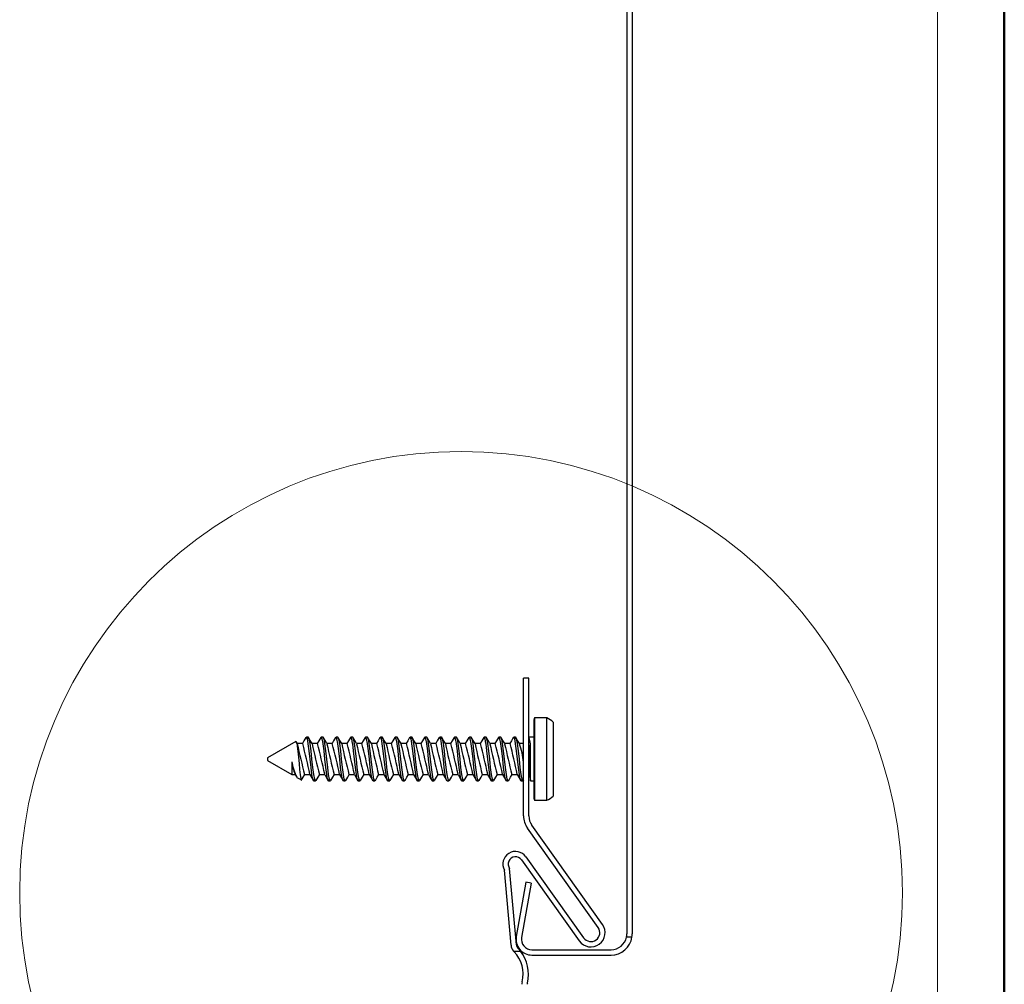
# Paper-space layout 'Sheet3' of a CAD drawing. Header units: inches. Extents: x 0.5 to 19.2, y -4 to 10.7.
# Tile 12 of 14: x 12.5 to 14.4, y 7.1 to 8.9. Entities that reach past the tile are written whole.
import ezdxf

# ---------------------------------------------------------------- set-up
doc = ezdxf.new("R2010")
doc.units = ezdxf.units.IN
doc.header["$MEASUREMENT"] = 0

psp = doc.layouts.new('Sheet3')

# ---------------------------------------------------------------- linework, layer by layer
at = {"color": 7, "linetype": 'Continuous', "lineweight": 50}
psp.add_line((14.3762516, 10.6939449), (14.3762516, 0.3920732), dxfattribs=at)
at = {"color": 7, "linetype": 'Continuous', "lineweight": 18}
psp.add_line((14.2512516, 10.5170732), (14.2512516, 0.5170732), dxfattribs=at)
at = {"color": 7, "linetype": 'Continuous', "lineweight": 25}
for p, q in [((13.6684463, 9.3657976), (13.6684463, 7.1709155)), ((13.6784463, 9.3657976), (13.6784463, 7.1709155)), ((13.4846126, 7.6506868), (13.4746126, 7.6506868)), ((13.4746126, 7.3922834), (13.4746126, 7.6506868)), ((13.4846126, 7.3922834), (13.4846126, 7.6506868)), ((13.4946126, 7.4243602), (13.4946126, 7.5733601)), ((13.5185367, 7.5759675), (13.4952087, 7.5759675)), ((13.4952087, 7.5759675), (13.4952087, 7.4217528)), ((13.5185367, 7.4217528), (13.5185367, 7.5759675)), ((13.5301126, 7.5682649), (13.5301126, 7.4294553)), ((13.0710015, 7.53986), (13.0675293, 7.53986)), ((13.0987793, 7.53986), (13.095307, 7.53986)), ((13.126557, 7.53986), (13.1230848, 7.53986)), ((13.1543348, 7.53986), (13.1508626, 7.53986)), ((13.1821126, 7.53986), (13.1786404, 7.53986)), ((13.2098904, 7.53986), (13.2064181, 7.53986)), ((13.2376682, 7.53986), (13.2341959, 7.53986)), ((13.2654459, 7.53986), (13.2619737, 7.53986)), ((13.2932237, 7.53986), (13.2897515, 7.53986)), ((13.3210015, 7.53986), (13.3175293, 7.53986)), ((13.3487793, 7.53986), (13.345307, 7.53986)), ((13.376557, 7.53986), (13.3730848, 7.53986)), ((13.4043348, 7.53986), (13.4008626, 7.53986)), ((13.4321126, 7.53986), (13.4286404, 7.53986)), ((13.4598904, 7.53986), (13.4564182, 7.53986)), ((13.4876682, 7.53986), (13.4846126, 7.53986)), ((13.4946126, 7.53986), (13.4876682, 7.53986)), ((13.0475379, 7.5319164), (12.9946126, 7.5013602)), ((13.0505032, 7.5277766), (13.0486375, 7.5309478)), ((13.0606011, 7.5278602), (13.0504541, 7.5278602)), ((13.0883788, 7.5278602), (13.0782318, 7.5278602)), ((13.1161566, 7.5278602), (13.1060096, 7.5278602)), ((13.1439344, 7.5278602), (13.1337874, 7.5278602)), ((13.1717122, 7.5278602), (13.1615651, 7.5278602)), ((13.1994899, 7.5278602), (13.1893429, 7.5278602)), ((13.2272677, 7.5278602), (13.2171207, 7.5278602)), ((13.2550455, 7.5278602), (13.2448985, 7.5278602)), ((13.2828233, 7.5278602), (13.2726762, 7.5278602)), ((13.3106011, 7.5278602), (13.300454, 7.5278602)), ((13.3383789, 7.5278602), (13.3282318, 7.5278602)), ((13.3661566, 7.5278602), (13.3560096, 7.5278602)), ((13.3939344, 7.5278602), (13.3837874, 7.5278602)), ((13.4217122, 7.5278602), (13.4115651, 7.5278602)), ((13.44949, 7.5278602), (13.4393429, 7.5278602)), ((13.4746126, 7.5278602), (13.4671207, 7.5278602)), ((13.4876682, 7.4578599), (13.4876682, 7.5275859)), ((12.9946126, 7.5013602), (12.9946126, 7.4963601)), ((12.9946126, 7.4963601), (13.0405119, 7.4698601)), ((13.4856356, 7.4894668), (13.4846126, 7.4962178)), ((13.0405119, 7.4937401), (13.0405119, 7.4698601)), ((13.4856356, 7.4894668), (13.4856356, 7.4698601)), ((13.0405119, 7.4698601), (13.0463774, 7.4698601)), ((13.0463144, 7.4699674), (13.0474797, 7.4679866)), ((13.048481, 7.4662847), (13.049106, 7.4652225)), ((13.0496999, 7.4645555), (13.0581115, 7.4596988)), ((13.0640408, 7.4698601), (13.0741552, 7.4698601)), ((13.0918186, 7.4698601), (13.101933, 7.4698601)), ((13.1195964, 7.4698601), (13.1297108, 7.4698601)), ((13.1473741, 7.4698601), (13.1574886, 7.4698601)), ((13.1751519, 7.4698601), (13.1852663, 7.4698601)), ((13.2029297, 7.4698601), (13.2130441, 7.4698601)), ((13.2307075, 7.4698601), (13.2408219, 7.4698601)), ((13.2584852, 7.4698601), (13.2685997, 7.4698601)), ((13.286263, 7.4698601), (13.2963774, 7.4698601)), ((13.3140408, 7.4698601), (13.3241552, 7.4698601)), ((13.3418186, 7.4698601), (13.351933, 7.4698601)), ((13.3695964, 7.4698601), (13.3797108, 7.4698601)), ((13.3973741, 7.4698601), (13.4074886, 7.4698601)), ((13.4251519, 7.4698601), (13.4352664, 7.4698601)), ((13.4529297, 7.4698601), (13.4630441, 7.4698601)), ((13.4846126, 7.4698601), (13.4856356, 7.4698601)), ((13.4856356, 7.4698601), (13.4876682, 7.4578599)), ((13.0814182, 7.4578599), (13.0848904, 7.4578599)), ((13.1091959, 7.4578599), (13.1126682, 7.4578599)), ((13.1369737, 7.4578599), (13.1404459, 7.4578599)), ((13.1647515, 7.4578599), (13.1682237, 7.4578599)), ((13.1925293, 7.4578599), (13.1960015, 7.4578599)), ((13.2203071, 7.4578599), (13.2237793, 7.4578599)), ((13.2480848, 7.4578599), (13.251557, 7.4578599)), ((13.2758626, 7.4578599), (13.2793348, 7.4578599)), ((13.3036404, 7.4578599), (13.3071126, 7.4578599)), ((13.3314182, 7.4578599), (13.3348904, 7.4578599)), ((13.3591959, 7.4578599), (13.3626681, 7.4578599)), ((13.3869737, 7.4578599), (13.3904459, 7.4578599)), ((13.4147515, 7.4578599), (13.4182237, 7.4578599)), ((13.4425293, 7.4578599), (13.4460015, 7.4578599)), ((13.470307, 7.4578599), (13.4737793, 7.4578599)), ((13.4876682, 7.4578599), (13.4946126, 7.4578599)), ((13.4952087, 7.4217528), (13.5185367, 7.4217528)), ((13.6147096, 7.18316), (13.4819244, 7.3694303)), ((13.6228524, 7.1889647), (13.4900672, 7.3752351)), ((13.4791258, 7.3157052), (13.58746, 7.1637348)), ((13.4612376, 7.1505346), (13.4486898, 7.2937002)), ((13.470983, 7.3099005), (13.5793172, 7.1579301)), ((13.4512758, 7.1496614), (13.438939, 7.2904196)), ((13.4791479, 7.2681244), (13.4611807, 7.1662278)), ((13.4889959, 7.2663879), (13.4710288, 7.1644913)), ((13.4889959, 7.2663879), (13.4791479, 7.2681244)), ((13.6780088, 7.1650507), (13.667858, 7.1650507)), ((13.4556822, 7.1388759), (13.4690137, 7.1388759)), ((13.4904148, 7.141388), (13.6389187, 7.141388)), ((13.4904148, 7.1313881), (13.6389187, 7.1313881))]:
    psp.add_line(p, q, dxfattribs=at)
at = {"color": 7, "linetype": 'Continuous', "lineweight": 25, "flags": 128}
for points in [[(13.0666128, 7.5390487), (13.0630058, 7.5329313), (13.0599904, 7.5278602)], [(13.0811802, 7.4582835), (13.0796296, 7.4610432), (13.0780072, 7.4697366), (13.076171, 7.483279), (13.0744737, 7.4988601), (13.0728081, 7.5141781), (13.0710015, 7.5275859), (13.0709403, 7.5279834), (13.0693178, 7.5366771), (13.0675293, 7.53986), (13.0666143, 7.5382318)], [(13.085792, 7.4594647), (13.0848904, 7.4578599), (13.0831019, 7.4610432), (13.0814794, 7.4697366), (13.0796432, 7.483279), (13.0779459, 7.4988601), (13.0762486, 7.5144412), (13.0744125, 7.5279834), (13.07279, 7.5366771), (13.0710015, 7.53986)], [(13.078281, 7.5277766), (13.0747378, 7.5337995), (13.0711945, 7.5398245)], [(13.0943906, 7.5390487), (13.0907836, 7.5329313), (13.0877682, 7.5278602)], [(13.108958, 7.4582835), (13.1074074, 7.4610432), (13.1057849, 7.4697366), (13.1039488, 7.483279), (13.1022515, 7.4988601), (13.1005859, 7.5141781), (13.0987793, 7.5275859), (13.0987181, 7.5279834), (13.0970956, 7.5366771), (13.095307, 7.53986), (13.094392, 7.5382318)], [(13.1135698, 7.4594647), (13.1126682, 7.4578599), (13.1108796, 7.4610432), (13.1092571, 7.4697366), (13.107421, 7.483279), (13.1057237, 7.4988601), (13.1040264, 7.5144412), (13.1021903, 7.5279834), (13.1005678, 7.5366771), (13.0987793, 7.53986)], [(13.1060588, 7.5277766), (13.1025156, 7.5337995), (13.0989723, 7.5398245)], [(13.1221684, 7.5390487), (13.1185613, 7.5329313), (13.1155459, 7.5278602)], [(13.1367358, 7.4582835), (13.1351852, 7.4610432), (13.1335627, 7.4697366), (13.1317266, 7.483279), (13.1300293, 7.4988601), (13.1283637, 7.5141781), (13.126557, 7.5275859), (13.1264958, 7.5279834), (13.1248733, 7.5366771), (13.1230848, 7.53986), (13.1221698, 7.5382318)], [(13.1413476, 7.4594647), (13.1404459, 7.4578599), (13.1386574, 7.4610432), (13.1370349, 7.4697366), (13.1351988, 7.483279), (13.1335015, 7.4988601), (13.1318042, 7.5144412), (13.129968, 7.5279834), (13.1283456, 7.5366771), (13.126557, 7.53986)], [(13.1338365, 7.5277766), (13.1302933, 7.5337995), (13.1267501, 7.5398245)], [(13.1499462, 7.5390487), (13.1463391, 7.5329313), (13.1433237, 7.5278602)], [(13.1645136, 7.4582835), (13.162963, 7.4610432), (13.1613405, 7.4697366), (13.1595044, 7.483279), (13.157807, 7.4988601), (13.1561415, 7.5141781), (13.1543348, 7.5275859), (13.1542736, 7.5279834), (13.1526511, 7.5366771), (13.1508626, 7.53986), (13.1499476, 7.5382318)], [(13.1691253, 7.4594647), (13.1682237, 7.4578599), (13.1664352, 7.4610432), (13.1648127, 7.4697366), (13.1629766, 7.483279), (13.1612793, 7.4988601), (13.1595819, 7.5144412), (13.1577458, 7.5279834), (13.1561233, 7.5366771), (13.1543348, 7.53986)], [(13.1616143, 7.5277766), (13.1580711, 7.5337995), (13.1545278, 7.5398245)], [(13.1777239, 7.5390487), (13.1741169, 7.5329313), (13.1711015, 7.5278602)], [(13.1922913, 7.4582835), (13.1907408, 7.4610432), (13.1891183, 7.4697366), (13.1872821, 7.483279), (13.1855848, 7.4988601), (13.1839193, 7.5141781), (13.1821126, 7.5275859), (13.1820514, 7.5279834), (13.1804289, 7.5366771), (13.1786404, 7.53986), (13.1777254, 7.5382318)], [(13.1969031, 7.4594647), (13.1960015, 7.4578599), (13.194213, 7.4610432), (13.1925905, 7.4697366), (13.1907544, 7.483279), (13.189057, 7.4988601), (13.1873597, 7.5144412), (13.1855236, 7.5279834), (13.1839011, 7.5366771), (13.1821126, 7.53986)], [(13.1893921, 7.5277766), (13.1858489, 7.5337995), (13.1823056, 7.5398245)], [(13.2055017, 7.5390487), (13.2018947, 7.5329313), (13.1988793, 7.5278602)], [(13.2200691, 7.4582835), (13.2185185, 7.4610432), (13.216896, 7.4697366), (13.2150599, 7.483279), (13.2133626, 7.4988601), (13.211697, 7.5141781), (13.2098904, 7.5275859), (13.2098292, 7.5279834), (13.2082067, 7.5366771), (13.2064181, 7.53986), (13.2055031, 7.5382318)], [(13.2246809, 7.4594647), (13.2237793, 7.4578599), (13.2219907, 7.4610432), (13.2203683, 7.4697366), (13.2185322, 7.483279), (13.2168348, 7.4988601), (13.2151375, 7.5144412), (13.2133014, 7.5279834), (13.2116789, 7.5366771), (13.2098904, 7.53986)], [(13.2171699, 7.5277766), (13.2136267, 7.5337995), (13.2100834, 7.5398245)], [(13.2332795, 7.5390487), (13.2296724, 7.5329313), (13.226657, 7.5278602)], [(13.2478469, 7.4582835), (13.2462963, 7.4610432), (13.2446738, 7.4697366), (13.2428377, 7.483279), (13.2411404, 7.4988601), (13.2394748, 7.5141781), (13.2376682, 7.5275859), (13.2376069, 7.5279834), (13.2359844, 7.5366771), (13.2341959, 7.53986), (13.2332809, 7.5382318)], [(13.2524587, 7.4594647), (13.251557, 7.4578599), (13.2497685, 7.4610432), (13.248146, 7.4697366), (13.24631, 7.483279), (13.2446126, 7.4988601), (13.2429153, 7.5144412), (13.2410791, 7.5279834), (13.2394567, 7.5366771), (13.2376682, 7.53986)], [(13.2449477, 7.5277766), (13.2414045, 7.5337995), (13.2378612, 7.5398245)], [(13.2610573, 7.5390487), (13.2574502, 7.5329313), (13.2544348, 7.5278602)], [(13.2756247, 7.4582835), (13.2740741, 7.4610432), (13.2724516, 7.4697366), (13.2706155, 7.483279), (13.2689182, 7.4988601), (13.2672526, 7.5141781), (13.2654459, 7.5275859), (13.2653847, 7.5279834), (13.2637622, 7.5366771), (13.2619737, 7.53986), (13.2610587, 7.5382318)], [(13.2802365, 7.4594647), (13.2793348, 7.4578599), (13.2775463, 7.4610432), (13.2759238, 7.4697366), (13.2740877, 7.483279), (13.2723904, 7.4988601), (13.270693, 7.5144412), (13.2688569, 7.5279834), (13.2672345, 7.5366771), (13.2654459, 7.53986)], [(13.2727254, 7.5277766), (13.2691822, 7.5337995), (13.2656389, 7.5398245)], [(13.2888351, 7.5390487), (13.285228, 7.5329313), (13.2822126, 7.5278602)], [(13.3034024, 7.4582835), (13.3018519, 7.4610432), (13.3002294, 7.4697366), (13.2983932, 7.483279), (13.2966959, 7.4988601), (13.2950304, 7.5141781), (13.2932237, 7.5275859), (13.2931625, 7.5279834), (13.29154, 7.5366771), (13.2897515, 7.53986), (13.2888365, 7.5382318)], [(13.3080143, 7.4594647), (13.3071126, 7.4578599), (13.3053241, 7.4610432), (13.3037016, 7.4697366), (13.3018655, 7.483279), (13.3001682, 7.4988601), (13.2984708, 7.5144412), (13.2966347, 7.5279834), (13.2950123, 7.5366771), (13.2932237, 7.53986)], [(13.3005032, 7.5277766), (13.29696, 7.5337995), (13.2934167, 7.5398245)], [(13.3166129, 7.5390487), (13.3130058, 7.5329313), (13.3099904, 7.5278602)], [(13.3311802, 7.4582835), (13.3296296, 7.4610432), (13.3280071, 7.4697366), (13.326171, 7.483279), (13.3244737, 7.4988601), (13.3228081, 7.5141781), (13.3210015, 7.5275859), (13.3209403, 7.5279834), (13.3193178, 7.5366771), (13.3175293, 7.53986), (13.3166142, 7.5382318)], [(13.335792, 7.4594647), (13.3348904, 7.4578599), (13.3331018, 7.4610432), (13.3314794, 7.4697366), (13.3296433, 7.483279), (13.3279459, 7.4988601), (13.3262486, 7.5144412), (13.3244125, 7.5279834), (13.32279, 7.5366771), (13.3210015, 7.53986)], [(13.328281, 7.5277766), (13.3247378, 7.5337995), (13.3211945, 7.5398245)], [(13.3443906, 7.5390487), (13.3407835, 7.5329313), (13.3377681, 7.5278602)], [(13.358958, 7.4582835), (13.3574074, 7.4610432), (13.3557849, 7.4697366), (13.3539488, 7.483279), (13.3522515, 7.4988601), (13.3505859, 7.5141781), (13.3487793, 7.5275859), (13.348718, 7.5279834), (13.3470956, 7.5366771), (13.345307, 7.53986), (13.344392, 7.5382318)], [(13.3635698, 7.4594647), (13.3626681, 7.4578599), (13.3608796, 7.4610432), (13.3592572, 7.4697366), (13.3574211, 7.483279), (13.3557237, 7.4988601), (13.3540264, 7.5144412), (13.3521903, 7.5279834), (13.3505678, 7.5366771), (13.3487793, 7.53986)], [(13.3560588, 7.5277766), (13.3525156, 7.5337995), (13.3489723, 7.5398245)], [(13.3721684, 7.5390487), (13.3685613, 7.5329313), (13.3655459, 7.5278602)], [(13.3867358, 7.4582835), (13.3851852, 7.4610432), (13.3835627, 7.4697366), (13.3817266, 7.483279), (13.3800293, 7.4988601), (13.3783637, 7.5141781), (13.376557, 7.5275859), (13.3764958, 7.5279834), (13.3748733, 7.5366771), (13.3730848, 7.53986), (13.3721698, 7.5382318)], [(13.3913476, 7.4594647), (13.3904459, 7.4578599), (13.3886574, 7.4610432), (13.3870349, 7.4697366), (13.3851988, 7.483279), (13.3835015, 7.4988601), (13.3818041, 7.5144412), (13.3799681, 7.5279834), (13.3783456, 7.5366771), (13.376557, 7.53986)], [(13.3838365, 7.5277766), (13.3802934, 7.5337995), (13.3767501, 7.5398245)], [(13.3999462, 7.5390487), (13.3963391, 7.5329313), (13.3933237, 7.5278602)], [(13.4145136, 7.4582835), (13.412963, 7.4610432), (13.4113405, 7.4697366), (13.4095044, 7.483279), (13.407807, 7.4988601), (13.4061415, 7.5141781), (13.4043348, 7.5275859), (13.4042736, 7.5279834), (13.4026511, 7.5366771), (13.4008626, 7.53986), (13.3999476, 7.5382318)], [(13.4191254, 7.4594647), (13.4182237, 7.4578599), (13.4164352, 7.4610432), (13.4148127, 7.4697366), (13.4129766, 7.483279), (13.4112793, 7.4988601), (13.4095819, 7.5144412), (13.4077458, 7.5279834), (13.4061233, 7.5366771), (13.4043348, 7.53986)], [(13.4116143, 7.5277766), (13.4080711, 7.5337995), (13.4045278, 7.5398245)], [(13.4277239, 7.5390487), (13.4241169, 7.5329313), (13.4211015, 7.5278602)], [(13.4422914, 7.4582835), (13.4407407, 7.4610432), (13.4391183, 7.4697366), (13.4372822, 7.483279), (13.4355848, 7.4988601), (13.4339193, 7.5141781), (13.4321126, 7.5275859), (13.4320514, 7.5279834), (13.4304289, 7.5366771), (13.4286404, 7.53986), (13.4277254, 7.5382318)], [(13.4469031, 7.4594647), (13.4460015, 7.4578599), (13.444213, 7.4610432), (13.4425905, 7.4697366), (13.4407544, 7.483279), (13.439057, 7.4988601), (13.4373597, 7.5144412), (13.4355236, 7.5279834), (13.4339011, 7.5366771), (13.4321126, 7.53986)], [(13.4393921, 7.5277766), (13.4358489, 7.5337995), (13.4323056, 7.5398245)], [(13.4555017, 7.5390487), (13.4518947, 7.5329313), (13.4488793, 7.5278602)], [(13.4700691, 7.4582835), (13.4685185, 7.4610432), (13.466896, 7.4697366), (13.4650599, 7.483279), (13.4633626, 7.4988601), (13.461697, 7.5141781), (13.4598904, 7.5275859), (13.4598291, 7.5279834), (13.4582067, 7.5366771), (13.4564182, 7.53986), (13.4555032, 7.5382318)], [(13.4746809, 7.4594647), (13.4737793, 7.4578599), (13.4719907, 7.4610432), (13.4703683, 7.4697366), (13.4685322, 7.483279), (13.4668348, 7.4988601), (13.4651375, 7.5144412), (13.4633014, 7.5279834), (13.4616789, 7.5366771), (13.4598904, 7.53986)], [(13.4671699, 7.5277766), (13.4636267, 7.5337995), (13.4600834, 7.5398245)], [(13.0479596, 7.5317574), (13.0482303, 7.5319838), (13.0493248, 7.5292001), (13.0503611, 7.5230519), (13.0515183, 7.5137868), (13.0526334, 7.5025444), (13.0536643, 7.490702), (13.0548082, 7.4791129), (13.0559401, 7.4693312), (13.0569714, 7.4626773), (13.0581, 7.4597111), (13.0588536, 7.4605888)], [(13.0580156, 7.4586475), (13.0616211, 7.4647623), (13.0646515, 7.4698601)], [(13.0740921, 7.4699674), (13.0776368, 7.4639424), (13.0811817, 7.4579136)], [(13.0857934, 7.4586475), (13.0893988, 7.4647623), (13.0924293, 7.4698601)], [(13.1018699, 7.4699674), (13.1054146, 7.4639424), (13.1089595, 7.4579136)], [(13.1135711, 7.4586475), (13.1171766, 7.4647623), (13.1202071, 7.4698601)], [(13.1296477, 7.4699674), (13.1331924, 7.4639424), (13.1367372, 7.4579136)], [(13.1413489, 7.4586475), (13.1449544, 7.4647623), (13.1479848, 7.4698601)], [(13.1574255, 7.4699674), (13.1609702, 7.4639424), (13.164515, 7.4579136)], [(13.1691267, 7.4586475), (13.1727322, 7.4647623), (13.1757626, 7.4698601)], [(13.1852032, 7.4699674), (13.1887479, 7.4639424), (13.1922928, 7.4579136)], [(13.1969045, 7.4586475), (13.2005099, 7.4647623), (13.2035404, 7.4698601)], [(13.212981, 7.4699674), (13.2165257, 7.4639424), (13.2200706, 7.4579136)], [(13.2246823, 7.4586475), (13.2282877, 7.4647623), (13.2313182, 7.4698601)], [(13.2407588, 7.4699674), (13.2443035, 7.4639424), (13.2478484, 7.4579136)], [(13.2524601, 7.4586475), (13.2560655, 7.4647623), (13.2590959, 7.4698601)], [(13.2685366, 7.4699674), (13.2720813, 7.4639424), (13.2756262, 7.4579136)], [(13.2802378, 7.4586475), (13.2838433, 7.4647623), (13.2868737, 7.4698601)], [(13.2963143, 7.4699674), (13.2998591, 7.4639424), (13.3034039, 7.4579136)], [(13.3080156, 7.4586475), (13.311621, 7.4647623), (13.3146515, 7.4698601)], [(13.3240921, 7.4699674), (13.3276369, 7.4639424), (13.3311817, 7.4579136)], [(13.3357934, 7.4586475), (13.3393988, 7.4647623), (13.3424293, 7.4698601)], [(13.3518699, 7.4699674), (13.3554146, 7.4639424), (13.3589595, 7.4579136)], [(13.3635712, 7.4586475), (13.3671766, 7.4647623), (13.3702071, 7.4698601)], [(13.3796477, 7.4699674), (13.3831924, 7.4639424), (13.3867373, 7.4579136)], [(13.3913489, 7.4586475), (13.3949544, 7.4647623), (13.3979848, 7.4698601)], [(13.4074255, 7.4699674), (13.4109702, 7.4639424), (13.414515, 7.4579136)], [(13.4191267, 7.4586475), (13.4227322, 7.4647623), (13.4257626, 7.4698601)], [(13.4352033, 7.4699674), (13.438748, 7.4639424), (13.4422928, 7.4579136)], [(13.4469045, 7.4586475), (13.4505099, 7.4647623), (13.4535404, 7.4698601)], [(13.462981, 7.4699674), (13.4665257, 7.4639424), (13.4700706, 7.4579136)]]:
    psp.add_lwpolyline(points, dxfattribs=at)
at = {"color": 7, "linetype": 'Continuous', "lineweight": 18}
psp.add_circle((13.3575832, 7.2478484), 0.8276868, dxfattribs=at)
at = {"color": 7, "linetype": 'Continuous', "lineweight": 25}
for centre, radius, start, end in [((13.5006126, 7.5733601), 0.006, 154.2435103, 180), ((13.5023626, 7.5391101), 0.04025, 46.414125, 66.3066031), ((13.4515584, 7.5241897), 0.0362692, 5.3730725, 24.3061322), ((14.5794574, 7.8581821), 1.5643789, 192.2027371, 194.3726558), ((11.7799187, 7.1957641), 1.3230402, 11.9744907, 14.5372782), ((14.6069386, 7.8581111), 1.5640741, 192.2024913, 194.3728327), ((11.8076964, 7.1957641), 1.3230402, 11.9744907, 14.5372782), ((14.6347164, 7.8581111), 1.5640741, 192.2024913, 194.3728327), ((11.8354742, 7.1957641), 1.3230402, 11.9744907, 14.5372782), ((14.6624942, 7.8581111), 1.5640741, 192.2024913, 194.3728327), ((11.863252, 7.1957641), 1.3230402, 11.9744907, 14.5372782), ((14.690272, 7.8581111), 1.5640741, 192.2024913, 194.3728327), ((11.8910298, 7.1957641), 1.3230402, 11.9744907, 14.5372782), ((14.7180497, 7.8581111), 1.5640741, 192.2024913, 194.3728327), ((11.9188075, 7.1957641), 1.3230402, 11.9744907, 14.5372782), ((14.7458275, 7.8581111), 1.5640741, 192.2024913, 194.3728327), ((11.9465853, 7.1957641), 1.3230402, 11.9744907, 14.5372782), ((14.7736053, 7.8581111), 1.5640741, 192.2024913, 194.3728327), ((11.9743644, 7.1957644), 1.3230388, 11.9744894, 14.5372795), ((14.8013831, 7.8581111), 1.5640741, 192.2024913, 194.3728327), ((12.0021409, 7.1957641), 1.3230402, 11.9744907, 14.5372782), ((14.8291608, 7.8581111), 1.5640741, 192.2024913, 194.3728327), ((12.02992, 7.1957644), 1.3230388, 11.9744894, 14.5372795), ((14.8569386, 7.8581111), 1.5640741, 192.2024913, 194.3728327), ((12.0576964, 7.1957641), 1.3230402, 11.9744907, 14.5372782), ((14.8848632, 7.8581462), 1.5642249, 192.2026131, 194.3727453), ((12.0854733, 7.1957639), 1.3230411, 11.9744916, 14.5372773), ((14.9126418, 7.8581464), 1.5642258, 192.2026137, 194.3727447), ((12.1132511, 7.1957639), 1.3230411, 11.9744916, 14.5372773), ((14.9404196, 7.8581464), 1.5642258, 192.2026137, 194.3727447), ((12.1410298, 7.1957641), 1.3230402, 11.9744907, 14.5372782), ((14.9681974, 7.8581464), 1.5642258, 192.2026137, 194.3727447), ((12.1688076, 7.1957641), 1.3230402, 11.9744907, 14.5372782), ((13.3388387, 7.4813741), 0.1363005, 5.0380827, 19.7878061), ((11.0074521, 7.6407179), 2.4827949, 356.5073967, 357.3883345), ((13.1079298, 7.4981506), 0.067562, 183.7430312, 204.3786359), ((13.1164387, 7.5020796), 0.0763834, 186.2680556, 209.2664472), ((13.5006126, 7.4243601), 0.006, 180, 205.7564897), ((13.5023626, 7.4586101), 0.04025, 293.6933969, 313.585875), ((13.5139827, 7.3922834), 0.0393701, 180, 215.4836679), ((13.5139827, 7.3922834), 0.0293701, 180, 215.4836679), ((13.4597626, 7.301902), 0.0237795, 35.4836679, 208.8727174), ((13.4597626, 7.301902), 0.0137795, 35.4836679, 216.5277579), ((13.6010848, 7.1734473), 0.0267323, 215.4836679, 35.4836679), ((13.6010848, 7.1734473), 0.0167323, 215.4836679, 35.4836679), ((13.4904148, 7.1610731), 0.029685, 170, 270), ((13.4904148, 7.1610731), 0.019685, 170, 270), ((13.6389187, 7.1709156), 0.0295276, 270, 348.5434212), ((13.6389187, 7.1709156), 0.0395276, 270, 351.4672077), ((13.6389187, 7.1709156), 0.0295276, 348.5434212, 0), ((13.6389187, 7.1709156), 0.0395276, 351.4672077, 0), ((13.4708857, 7.1513801), 0.019685, 185.0089251, 219.4358751), ((13.4708857, 7.1513801), 0.009685, 185.0089251, 224.5145115), ((13.4708857, 7.1513801), 0.019685, 219.4358751, 224.5145115), ((13.4143203, 7.0957654), 0.0596411, 345.9723855, 44.5145115), ((13.4143203, 7.0957654), 0.0696411, 38.2459736, 44.5145115), ((13.4143203, 7.0957654), 0.0696411, 345.9723855, 38.2459736), ((13.4912809, 7.0765375), 0.019685, 165.9723855, 180), ((13.4912809, 7.0765375), 0.009685, 165.9723855, 180)]:
    psp.add_arc(centre, radius, start, end, dxfattribs=at)

doc.saveas('drawing.dxf')
